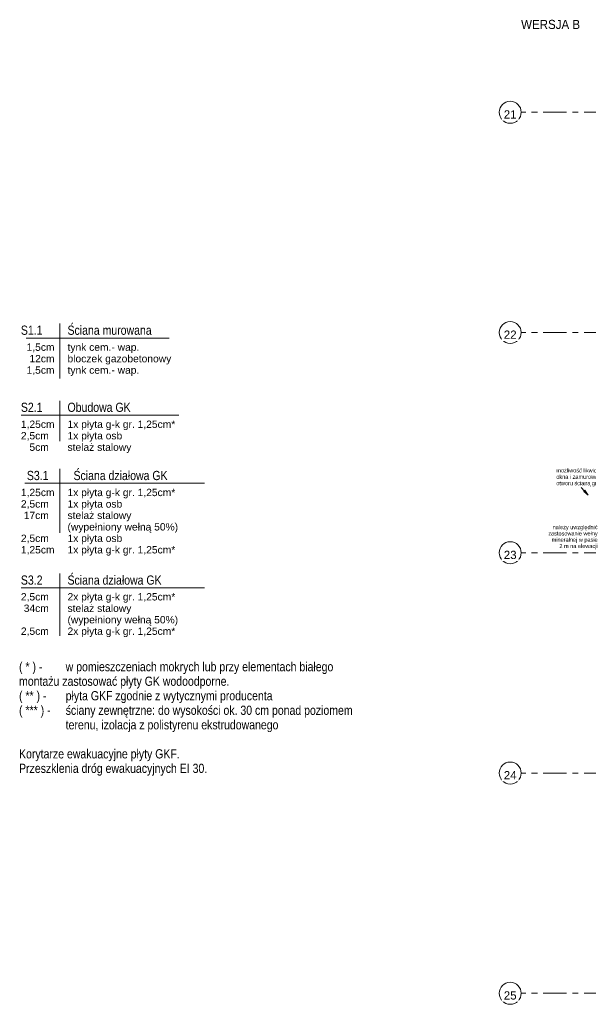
# Model space of a CAD drawing. Header units: centimetres. Extents: x 101 to 4622, y -1383 to 1498.
# Tile 1 of 68: x 101 to 1650, y -1217 to 1465. Entities that reach past the tile are written whole.
import ezdxf

# ---------------------------------------------------------------- set-up
doc = ezdxf.new("R2010")
doc.units = ezdxf.units.CM
doc.linetypes.add('Oś', pattern=[111.125, 63.5, -15.875, 15.875, -15.875])
for name, color, linetype, lineweight in [('A-DETL-THIN', 151, 'Continuous', 9), ('G-ANNO-TEXT', 231, 'Continuous', 18), ('S-GRID', 1, 'Continuous', 18), ('S-GRID-IDEN', 1, 'Continuous', 18)]:
    doc.layers.add(name, color=color, linetype=linetype, lineweight=lineweight)
doc.styles.add('Arial Narrow', font='ARIALN.TTF', dxfattribs={"height": 25})
doc.styles.add('Arial Narrow_4', font='ARIALN.TTF', dxfattribs={"height": 11})
doc.styles.add('Arial_15', font='arial.ttf', dxfattribs={"width": 0.9, "height": 25})
doc.styles.add('Arial_2', font='arial.ttf', dxfattribs={"height": 20})
doc.styles.add('Arial_3', font='arial.ttf', dxfattribs={"height": 22.5})
doc.styles.add('Arial_8', font='arial.ttf', dxfattribs={"width": 0.9, "height": 11})

# ---------------------------------------------------------------- blocks, each defined once
blk = doc.blocks.new('Grid - SY Osi Okrag-386115-4_piętro II PT - projektowany - PPOŻ B')
at = {"layer": 'S-GRID-IDEN'}
blk.add_circle((0, 0), 0.6, dxfattribs=at)

msp = doc.modelspace()

# ---------------------------------------------------------------- hatches: boundary and pattern name
at = {"layer": 'G-ANNO-TEXT'}
msp.add_hatch(color=250, dxfattribs=at).paths.add_polyline_path([(1649.7, 169.6), (1640.5, 182.8), (1637.4, 179.9)], flags=0)

# ---------------------------------------------------------------- linework, layer by layer
at = {"layer": 'A-DETL-THIN'}
for p, q in [((209.9, 636.9), (209.9, 486.9)), ((118.2, 597.6), (508.2, 597.6)), ((209.9, 426.9), (209.9, 316.9)), ((104.5, 387.6), (534.5, 387.6)), ((209.9, 241), (209.9, 67.2)), ((114.5, 201.8), (604.4, 201.8)), ((209.9, -43.9), (209.9, -213.9)), ((104.5, -83.1), (604.4, -83.1))]:
    msp.add_line(p, q, dxfattribs=at)
at = {"layer": 'G-ANNO-TEXT', "color": 250}
for p, q in [((1649.7, 169.6), (1630.6, 190.5)), ((1640.5, 182.8), (1637.4, 179.9)), ((1637.4, 179.9), (1649.7, 169.6)), ((1649.7, 169.6), (1640.5, 182.8))]:
    msp.add_line(p, q, dxfattribs=at)

# ---------------------------------------------------------------- block references
at = {"layer": 'S-GRID-IDEN', "xscale": 49.99999999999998, "yscale": 49.99999999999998, "zscale": 49.99999999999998, "rotation": 90}
for p in [(1437, 1212.6), (1437, 612.6), (1437, 12.6), (1437, -587.4), (1437, -1187.4)]:
    msp.add_blockref('Grid - SY Osi Okrag-386115-4_piętro II PT - projektowany - PPOŻ B', p, dxfattribs=at)

# ---------------------------------------------------------------- texts
at = {"layer": 'G-ANNO-TEXT', "color": 7, "attachment_point": 1}
for s, insert, char_height, width, line_spacing_factor, style in [('\\pxt2.286,4.572,6.858,9.144,11.43,13.716,16.002,18.288,20.574,22.86,25.146,27.432,29.718,32.004,34.29,36.576,38.862,41.148,43.434,45.72,48.006,50.292,52.578,54.864,57.15,59.436,61.722,64.008,66.294,68.58,70.866,73.152;{WERSJA B}', (1466.7, 1464.3), 25, 165.347, 0.936439, 'Arial_15'), ('\\pxt6.35,12.7,19.05,25.4,31.75,38.1,44.45,50.8,57.15,63.5,69.85,76.2,82.55,88.9,95.25,101.6,107.95,114.3,120.65,127,133.35,139.7,146.05,152.4,158.75,165.1,171.45,177.8,184.15,190.5,196.85,203.2;{  1,5cm^Itynk cem.- wap.\\P   12cm^Ibloczek gazobetonowy\\P  1,5cm^Itynk cem.- wap.}', (104.2, 582.7), 20, 418.847, 0.936439, 'Arial_2'), ('\\pt127,254,381,508,635,762,889,1016,1143,1270,1397,1524,1651,1778,1905,2032,2159,2286,2413,2540,2667,2794,2921,3048,3175,3302,3429,3556,3683,3810,3937,4064;1,25cm^I1x płyta g-k gr. 1,25cm*\\P2,5cm^I1x płyta osb\\P   5cm^Istelaż stalowy', (104.2, 372.7), 20, 432.28, 0.936439, 'Arial_2'), ('\\pt63.50003,126.99995,190.49998,254.00001,317.50004,380.99996,444.49999,508.00002,571.50005,634.99997,698.5,762.00003,825.49995,888.99998,952.50001,1016.00004,1079.49996,1142.99999,1206.50002,1270.00005,1333.49997,1397,1460.50003,1523.99995,1587.49998,1651.00001,1714.50004,1777.99996,1841.49999,1905.00002,1968.50005,2031.99997;możliwość likwidacji okna i zamurowania otworu ścianą gr. 25 cm', (1562.6, 242.4), 11, 135.95, 0.949189, 'Arial Narrow_4'), ('\\pt127,254,381,508,635,762,889,1016,1143,1270,1397,1524,1651,1778,1905,2032,2159,2286,2413,2540,2667,2794,2921,3048,3175,3302,3429,3556,3683,3810,3937,4064;1,25cm^I1x płyta g-k gr. 1,25cm*\\P2,5cm^I1x płyta osb\\P 17cm^Istelaż stalowy\\P^I(wypełniony wełną 50%)\\P2,5cm^I1x płyta osb\\P1,25cm^I1x płyta g-k gr. 1,25cm*', (104.2, 186.9), 20, 549.7, 0.936439, 'Arial_2'), ('\\pt127,254,381,508,635,762,889,1016,1143,1270,1397,1524,1651,1778,1905,2032,2159,2286,2413,2540,2667,2794,2921,3048,3175,3302,3429,3556,3683,3810,3937,4064;2,5cm^I2x płyta g-k gr. 1,25cm*\\P 34cm^Istelaż stalowy\\P^I(wypełniony wełną 50%)\\P2,5cm^I2x płyta g-k gr. 1,25cm*', (104.2, -97.3), 20, 436.219, 0.936439, 'Arial_2')]:
    msp.add_mtext(s, dxfattribs=dict(at, insert=insert, char_height=char_height, width=width, line_spacing_factor=line_spacing_factor, style=style))
at = {"layer": 'G-ANNO-TEXT', "color": 154, "char_height": 25, "attachment_point": 1, "line_spacing_factor": 0.949189, "style": 'Arial Narrow'}
for s, insert, width in [('\\pt127,254,381,508,635,762,889,1016,1143,1270,1397,1524,1651,1778,1905,2032,2159,2286,2413,2540,2667,2794,2921,3048,3175,3302,3429,3556,3683,3810,3937,4064;S1.1^IŚciana murowana', (104.2, 631.4), 360.065), ('\\pxt5.08,10.16,15.24,20.32,25.4,30.48,35.56,40.64,45.72,50.8,55.88,60.96,66.04,71.12,76.2,81.28,86.36,91.44,96.52,101.6,106.68,111.76,116.84,121.92,127,132.08,137.16,142.24,147.32,152.4,157.48,162.56;{S2.1^IObudowa GK}', (104.2, 421.4), 302.697), ('\\pt127,254,381,508,635,762,889,1016,1143,1270,1397,1524,1651,1778,1905,2032,2159,2286,2413,2540,2667,2794,2921,3048,3175,3302,3429,3556,3683,3810,3937,4064;S3.1^IŚciana działowa GK ', (120.5, 235.6), 396.829), ('\\pt127,254,381,508,635,762,889,1016,1143,1270,1397,1524,1651,1778,1905,2032,2159,2286,2413,2540,2667,2794,2921,3048,3175,3302,3429,3556,3683,3810,3937,4064;S3.2^IŚciana działowa GK', (104.2, -49.3), 440.966), ('\\pt127,889,1016,1143,1270,1397,1524,1651,1778,1905,2032,2159,2286,2413,2540,2667,2794,2921,3048,3175,3302,3429,3556,3683,3810,3937,4064;( * ) -^Iw pomieszczeniach mokrych lub przy elementach białego ^I\\P\\pt127,254,381,508,635,762,889,1016,1143,1270,1397,1524,1651,1778,1905,2032,2159,2286,2413,2540,2667,2794,2921,3048,3175,3302,3429,3556,3683,3810,3937,4064;montażu zastosować płyty GK wodoodporne. \\P\\pt127,762,889,1016,1143,1270,1397,1524,1651,1778,1905,2032,2159,2286,2413,2540,2667,2794,2921,3048,3175,3302,3429,3556,3683,3810,3937,4064;( ** ) -^Ipłyta GKF zgodnie z wytycznymi producenta^I\\P\\pt127,254,381,508,635,762,889,1016,1143,1270,1397,1524,1651,1778,1905,2032,2159,2286,2413,2540,2667,2794,2921,3048,3175,3302,3429,3556,3683,3810,3937,4064;( *** ) - ^Iściany zewnętrzne: do wysokości ok. 30 cm ponad poziomem ^Iterenu, izolacja z polistyrenu ekstrudowanego\\P\\PKorytarze ewakuacyjne płyty GKF.\\PPrzeszklenia dróg ewakuacyjnych EI 30.', (99.2, -285.2), 961.1)]:
    msp.add_mtext(s, dxfattribs=dict(at, insert=insert, width=width))
at = {"layer": 'G-ANNO-TEXT', "color": 1, "insert": (1675.2, 87.9), "char_height": 11, "width": 128.88, "attachment_point": 3, "line_spacing_factor": 0.936439, "style": 'Arial_8'}
msp.add_mtext('\\pt57.14995,114.30001,171.44996,228.60002,285.74997,342.90003,400.04998,457.20004,514.34999,571.50005,628.65,685.79995,742.95001,800.09996,857.25002,914.39997,971.55003,1028.69998,1085.85004,1142.99999,1200.15005,1257.3,1314.44995,1371.60001,1428.74996,1485.90002,1543.04997,1600.20003,1657.34998,1714.50004,1771.64999,1828.80005;należy uwzględnić zastosowanie wełny mineralnej w pasie \\P2 m na elewacji', dxfattribs=at)

# ---------------------------------------------------------------- next in the draw order: texts
at = {"layer": 'S-GRID-IDEN', "char_height": 22.5, "width": 35.4, "attachment_point": 5, "line_spacing_factor": 0.936439, "style": 'Arial_3', "bg_fill": 3, "box_fill_scale": 1.25, "bg_fill_color": 256, "bg_fill_true_color": 13158600, "bg_fill_transparency": 0}
for s, insert in [('\\pxqc,t2.82222,5.64444,8.46667,11.28889,14.11111,16.93333,19.75556,22.57778,25.4,28.22222,31.04444,33.86667,36.68889,39.51111,42.33333,45.15556,47.97778,50.8,53.62222,56.44444,59.26667,62.08889,64.91111,67.73333,70.55556,73.37778,76.2,79.02222,81.84444,84.66667,87.48889,90.31111;{21}', (1437, 1206.7)), ('\\pxqc,t2.82222,5.64444,8.46667,11.28889,14.11111,16.93333,19.75556,22.57778,25.4,28.22222,31.04444,33.86667,36.68889,39.51111,42.33333,45.15556,47.97778,50.8,53.62222,56.44444,59.26667,62.08889,64.91111,67.73333,70.55556,73.37778,76.2,79.02222,81.84444,84.66667,87.48889,90.31111;{22}', (1437, 606.7)), ('\\pxqc,t2.82222,5.64444,8.46667,11.28889,14.11111,16.93333,19.75556,22.57778,25.4,28.22222,31.04444,33.86667,36.68889,39.51111,42.33333,45.15556,47.97778,50.8,53.62222,56.44444,59.26667,62.08889,64.91111,67.73333,70.55556,73.37778,76.2,79.02222,81.84444,84.66667,87.48889,90.31111;{23}', (1437, 6.7)), ('\\pxqc,t2.82222,5.64444,8.46667,11.28889,14.11111,16.93333,19.75556,22.57778,25.4,28.22222,31.04444,33.86667,36.68889,39.51111,42.33333,45.15556,47.97778,50.8,53.62222,56.44444,59.26667,62.08889,64.91111,67.73333,70.55556,73.37778,76.2,79.02222,81.84444,84.66667,87.48889,90.31111;{24}', (1437, -593.3)), ('\\pxqc,t2.82222,5.64444,8.46667,11.28889,14.11111,16.93333,19.75556,22.57778,25.4,28.22222,31.04444,33.86667,36.68889,39.51111,42.33333,45.15556,47.97778,50.8,53.62222,56.44444,59.26667,62.08889,64.91111,67.73333,70.55556,73.37778,76.2,79.02222,81.84444,84.66667,87.48889,90.31111;{25}', (1437, -1193.3))]:
    msp.add_mtext(s, dxfattribs=dict(at, insert=insert))

# ---------------------------------------------------------------- next in the draw order: linework, layer by layer
at = {"layer": 'S-GRID', "linetype": 'Oś'}
for p, q in [((4591.1, 1212.6), (1467, 1212.6)), ((4591.1, 612.6), (1467, 612.6)), ((4591.1, 12.6), (1467, 12.6)), ((4591.1, -587.4), (1467, -587.4)), ((4591.1, -1187.4), (1467, -1187.4))]:
    msp.add_line(p, q, dxfattribs=at)

doc.saveas('drawing.dxf')
